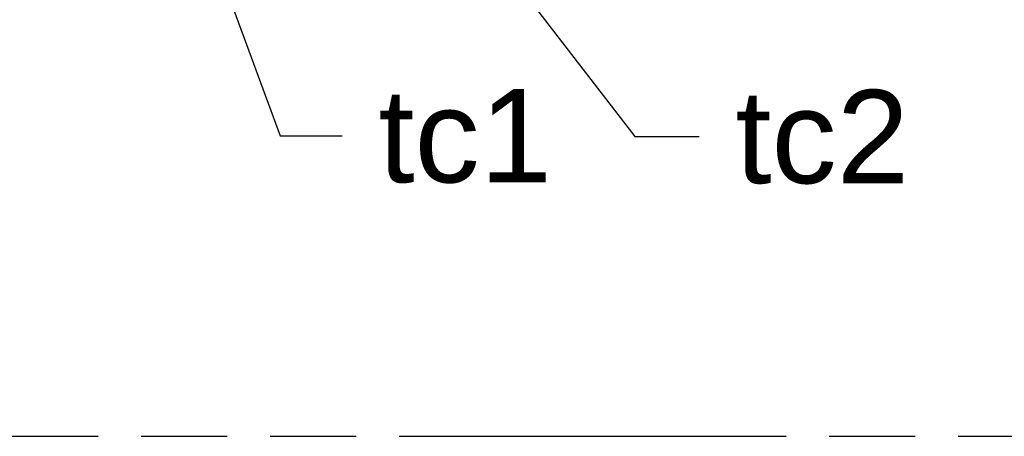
# Model space of a CAD drawing. Header units: millimetres. Extents: x 0 to 210, y 0 to 297.
# Tile 4 of 40: x 73 to 95, y 133 to 142. Entities that reach past the tile are written whole.
import ezdxf

# ---------------------------------------------------------------- set-up
doc = ezdxf.new("R2010")
doc.units = ezdxf.units.MM
doc.header["$LTSCALE"] = 19.36
doc.linetypes.add('PHANTOM', pattern=[0.8, 0.45, -0.05, 0.1, -0.05, 0.1, -0.05])
doc.layers.get('0').update_dxf_attribs({"linetype": 'CONTINUOUS'})
doc.layers.add('DEFAULT_3', color=7, linetype='PHANTOM')
doc.layers.add('Z_NOTICE', color=7, linetype='CONTINUOUS')
doc.styles.get("Standard").update_dxf_attribs({"font": 'txt', "width": 0.7})
doc.styles.add('TEXTSTYLE_3', font='helveticaneueltw1g-ltcn.otf')
doc.dimstyles.get("Standard").update_dxf_attribs({"dimtxt": 3.5, "dimasz": 3.5, "dimexe": 1.5, "dimexo": 0, "dimtad": 1, "dimdec": 3, "dimdsep": 46, "dimtxsty": 'STANDARD', "dimblk": '_FILLED', "dimblk1": '_FILLED', "dimblk2": '_FILLED', "dimcen": 0.09, "dimclrt": 5, "dimadec": 0, "dimazin": 0, "dimtol": 1, "dimtp": 0.001, "dimtm": 0.001, "dimtfac": 1, "dimtdec": 3, "dimtofl": 0, "dimtmove": 0, "dimatfit": 3, "dimldrblk": '_FILLED', "dimfxl": 1, "dimtolj": 1, "dimarcsym": 0})

# ---------------------------------------------------------------- blocks, each defined once
blk = doc.blocks.new('_FILLED')
at = {"color": 0, "linetype": 'BYBLOCK'}
blk.add_solid([(0, 0), (-1, 0.125), (-1, -0.125)], dxfattribs=at)

msp = doc.modelspace()

# ---------------------------------------------------------------- linework, layer by layer
at = {"layer": 'DEFAULT_3', "color": 7, "linetype": 'PHANTOM'}
msp.add_line((50.12864, 132.68), (150.12864, 132.68), dxfattribs=at)

# ---------------------------------------------------------------- texts
at = {"layer": 'Z_NOTICE', "color": 5, "linetype": 'CONTINUOUS', "style": 'TEXTSTYLE_3'}
for s, p in [(' tc1', (79.82107, 138.39678)), (' tc2', (87.85752, 138.37778))]:
    msp.add_text(s, height=2.1, dxfattribs=at).set_placement(p)

# ---------------------------------------------------------------- leaders
at = {"layer": 'Z_NOTICE', "color": 2, "linetype": 'CONTINUOUS'}
for points in [[(74.06906, 155.45738), (86.41359, 139.42778), (87.85752, 139.42778)], [(74.01835, 151.45738), (78.42509, 139.44678), (79.82107, 139.44678)]]:
    msp.add_leader(points, dimstyle='STANDARD', override={"dimtad": 0}, dxfattribs=at)

doc.saveas('drawing.dxf')
